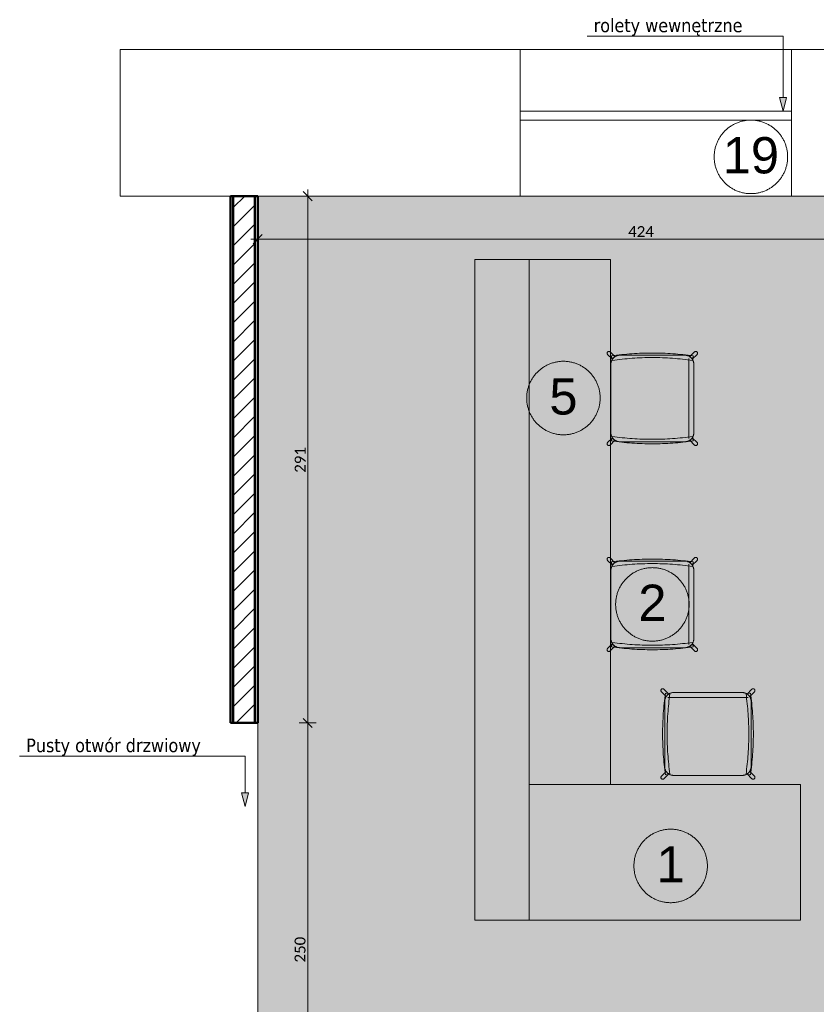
# Model space of a CAD drawing. Extents: x -7955 to 2900, y -3385 to 4160.
# Tile 8 of 30: x -7955 to -7075, y 2784 to 3872. Entities that reach past the tile are written whole.
import ezdxf
from ezdxf.xclip import XClip

# ---------------------------------------------------------------- set-up
doc = ezdxf.new("R2010")
doc.units = 0
doc.header["$MEASUREMENT"] = 0
doc.header["$XCLIPFRAME"] = 0
for name, color, linetype in [('110-Z Strefy', 7, 'Continuous'), ('210-A Strefy', 7, 'Continuous'), ('230-A Ściany działowe', 7, 'Continuous'), ('820-G Rysunki Obrazki', 7, 'Continuous'), ('830-G Teksty Etykiety', 7, 'Continuous')]:
    doc.layers.add(name, color=color, linetype=linetype)
doc.layers.add('210-A Strefy_Nr_pióra__64', color=7, linetype='Continuous', lineweight=5, true_color=0x9f9f9f)
doc.layers.add('tekst_Nr_pióra__84', color=7, linetype='Continuous', lineweight=5, true_color=0xa5a5a5)
for name, color, linetype, lineweight in [('230-A Ściany działowe_Nr_pióra__1', 7, 'Continuous', 50), ('320-W Umeblowanie_Nr_pióra__23', 7, 'Continuous', 13), ('499-K Wymiary i opisy_Nr_pióra__65', 7, 'Continuous', 5), ('830-G Teksty Etykiety_Nr_pióra__1', 7, 'Continuous', 50), ('830-G Teksty Etykiety_Nr_pióra__41', 7, 'Continuous', 13), ('D_OPIS_Nr_pióra__23', 7, 'Continuous', 13), ('D_OPIS_Nr_pióra__41', 7, 'Continuous', 13), ('Drzwi ARCHICAD_Nr_pióra__1', 7, 'Continuous', 50)]:
    doc.layers.add(name, color=color, linetype=linetype, lineweight=lineweight)
doc.styles.add('GENERATED_STYLE_1', font='txt')
doc.styles.add('GENERATED_STYLE_2', font='txt')
doc.styles.add('GENERATED_STYLE_3', font='arial.ttf')
pattern_1 = [(0, (-7692.221, 2461.101), (0, 17.3205), [0, -10]), (0, (-7687.221, 2469.761), (0, 17.3205), [0, -10])]

# ---------------------------------------------------------------- blocks, each defined once
blk = doc.blocks.new('Rysunek_3_3', base_point=(-7692.2, 2461.1))
at = {"layer": '110-Z Strefy', "linetype": 'Continuous', "lineweight": 0, "ltscale": 0.1, "true_color": 0xffffff}
blk.add_hatch(color=7, dxfattribs=at).paths.add_polyline_path([(-7452.2, 2877.1), (-7302.2, 2877.1), (-7092.2, 2877.1), (-7092.2, 3027.1), (-7302.2, 3027.1), (-7302.2, 3607.1), (-7452.2, 3607.1)])
at = {"layer": '210-A Strefy', "linetype": 'Continuous', "lineweight": 0, "ltscale": 0.1, "true_color": 0x262626}
blk.add_hatch(color=250, dxfattribs=at).paths.add_polyline_path([(-7692.2, 3677.1), (-7692.2, 2455.1), (-6844.2, 2455.1), (-6844.2, 2843.1), (-6844.2, 3677.1)])
at = {"layer": '230-A Ściany działowe', "linetype": 'Continuous', "lineweight": 0, "ltscale": 0.1, "true_color": 0x000000}
h = blk.add_hatch(dxfattribs=at)
h.set_pattern_fill('Tynk_0003', color=18, style=0, pattern_type=2)
h.set_pattern_definition(pattern_1)
h.paths.add_polyline_path([(-7722.2, 3677.1), (-7722.2, 3095.1), (-7719.2, 3095.1), (-7719.2, 3677.1)])
h = blk.add_hatch(dxfattribs=at)
h.set_pattern_fill('Bloczki_ceramiczne_0003', color=18, style=0, pattern_type=2)
h.set_pattern_definition([(45, (-7692.221, 2461.101), (-10.6066, 10.6066), [])])
h.paths.add_polyline_path([(-7695.2, 3677.1), (-7719.2, 3677.1), (-7719.2, 3095.1), (-7695.2, 3095.1)])
h = blk.add_hatch(dxfattribs=at)
h.set_pattern_fill('Tynk_0003', color=18, style=0, pattern_type=2)
h.set_pattern_definition(pattern_1)
h.paths.add_polyline_path([(-7695.2, 3677.1), (-7695.2, 3095.1), (-7692.2, 3095.1), (-7692.2, 3677.1)])
at = {"layer": '830-G Teksty Etykiety', "linetype": 'Continuous', "lineweight": 0, "ltscale": 0.1, "true_color": 0x000000}
for points in [[(-7111.6, 3771.1), (-7107.6, 3786), (-7115.6, 3786)], [(-7706.2, 3002.8), (-7702.2, 3017.8), (-7710.2, 3017.8)]]:
    blk.add_hatch(color=18, dxfattribs=at).paths.add_polyline_path(points)
at = {"layer": '210-A Strefy_Nr_pióra__64', "color": 253, "linetype": 'Continuous', "lineweight": 5, "ltscale": 0.1, "true_color": 0x9f9f9f}
for p, q in [((-7692.2, 2455.1), (-7692.2, 3677.1)), ((-7692.2, 3677.1), (-6844.2, 3677.1))]:
    blk.add_line(p, q, dxfattribs=at)
at = {"layer": '230-A Ściany działowe_Nr_pióra__1', "color": 7, "linetype": 'Continuous', "lineweight": 50, "ltscale": 0.1}
for p, q in [((-7719.2, 3677.1), (-7719.2, 3095.1)), ((-7695.2, 3095.1), (-7695.2, 3677.1)), ((-7722.2, 3095.1), (-7719.2, 3095.1)), ((-7719.2, 3095.1), (-7695.2, 3095.1)), ((-7695.2, 3095.1), (-7692.2, 3095.1))]:
    blk.add_line(p, q, dxfattribs=at)
at = {"layer": '230-A Ściany działowe_Nr_pióra__1', "color": 7, "linetype": 'Continuous', "lineweight": 50, "ltscale": 0.1, "flags": 128}
for points in [[(-7722.2, 3677.1), (-7722.2, 3095.1)], [(-7722.2, 3677.1), (-7719.2, 3677.1)], [(-7719.2, 3677.1), (-7695.2, 3677.1)], [(-7695.2, 3677.1), (-7692.2, 3677.1)], [(-7692.2, 3095.1), (-7692.2, 3677.1)]]:
    blk.add_lwpolyline(points, dxfattribs=at)
at = {"layer": '320-W Umeblowanie_Nr_pióra__23', "color": 7, "linetype": 'Continuous', "lineweight": 13, "ltscale": 0.1}
for p, q in [((-7297.4, 3499.8), (-7302.6, 3505.1)), ((-7214.7, 3499.8), (-7209.5, 3505.1)), ((-7305.5, 3502.2), (-7300.2, 3497)), ((-7300.4, 3495.7), (-7301.1, 3500.6)), ((-7220.2, 3501.4), (-7291.8, 3501.4)), ((-7215.7, 3497.9), (-7215.7, 3409.3)), ((-7206.6, 3502.2), (-7211.9, 3497)), ((-7211.7, 3495.7), (-7211, 3500.6)), ((-7301.8, 3491.4), (-7301.8, 3415.8)), ((-7210.2, 3415.8), (-7210.2, 3491.4)), ((-7300.2, 3410.3), (-7305.5, 3405.1)), ((-7302.6, 3402.2), (-7297.4, 3407.5)), ((-7300.4, 3411.6), (-7301.1, 3406.7)), ((-7291.8, 3405.8), (-7220.2, 3405.8)), ((-7209.5, 3402.2), (-7214.7, 3407.5)), ((-7211.9, 3410.3), (-7206.6, 3405.1)), ((-7211.7, 3411.6), (-7211, 3406.7)), ((-7305.5, 3274.7), (-7300.2, 3269.4)), ((-7297.4, 3272.2), (-7302.6, 3277.5)), ((-7214.7, 3272.2), (-7209.5, 3277.5)), ((-7206.6, 3274.7), (-7211.9, 3269.4)), ((-7301.8, 3263.9), (-7301.8, 3188.3)), ((-7300.4, 3268.1), (-7301.1, 3273.1)), ((-7220.2, 3273.9), (-7291.8, 3273.9)), ((-7215.7, 3270.4), (-7215.7, 3181.8)), ((-7211.7, 3268.1), (-7211, 3273.1)), ((-7210.2, 3188.3), (-7210.2, 3263.9)), ((-7300.2, 3182.8), (-7305.5, 3177.5)), ((-7302.6, 3174.7), (-7297.4, 3180)), ((-7300.4, 3184.1), (-7301.1, 3179.1)), ((-7291.8, 3178.3), (-7220.2, 3178.3)), ((-7209.5, 3174.7), (-7214.7, 3180)), ((-7211.9, 3182.8), (-7206.6, 3177.5)), ((-7211.7, 3184.1), (-7211, 3179.1)), ((-7240.7, 3124.3), (-7246, 3129.6)), ((-7243.2, 3132.4), (-7237.9, 3127.1)), ((-7236.6, 3127.4), (-7241.6, 3128.1)), ((-7238.9, 3123.3), (-7150.3, 3123.3)), ((-7156.8, 3128.8), (-7232.4, 3128.8)), ((-7152.5, 3127.4), (-7147.6, 3128.1)), ((-7151.3, 3127.1), (-7146, 3132.4)), ((-7143.2, 3129.6), (-7148.4, 3124.3)), ((-7242.4, 3118.8), (-7242.4, 3047.2)), ((-7146.8, 3047.2), (-7146.8, 3118.8)), ((-7240.7, 3041.7), (-7246, 3036.4)), ((-7243.2, 3033.6), (-7237.9, 3038.8)), ((-7236.6, 3038.6), (-7241.6, 3037.9)), ((-7232.4, 3037.2), (-7156.8, 3037.2)), ((-7152.5, 3038.6), (-7147.6, 3037.9)), ((-7151.3, 3038.8), (-7146, 3033.6)), ((-7143.2, 3036.4), (-7148.4, 3041.7))]:
    blk.add_line(p, q, dxfattribs=at)
at = {"layer": '320-W Umeblowanie_Nr_pióra__23', "color": 7, "linetype": 'Continuous', "lineweight": 13, "ltscale": 0.1, "flags": 128}
for points in [[(-7452.2, 3607.1), (-7452.2, 2877.1), (-7392.2, 2877.1), (-7392.2, 3607.1)], [(-7392.2, 3607.1), (-7302.2, 3607.1), (-7302.2, 3027.1), (-7392.2, 3027.1)], [(-7392.2, 2877.1), (-7392.2, 3027.1), (-7092.2, 3027.1), (-7092.2, 2877.1)]]:
    blk.add_lwpolyline(points, close=True, dxfattribs=at)
at = {"layer": '320-W Umeblowanie_Nr_pióra__23', "color": 7, "linetype": 'Continuous', "lineweight": 13, "ltscale": 0.1}
for centre, radius, start, end in [((-7304, 3503.6), 2, 45, 225), ((-7256, 3181.2), 322.6, 81.967, 98.033), ((-7208, 3503.6), 2, 315, 135), ((-7291.8, 3491.4), 10, 90, 180), ((-7256, 3181.2), 317.6, 81.967, 98.033), ((-7291.8, 3491.4), 10, 123.463, 146.537), ((-7220.2, 3491.4), 10, 0, 90), ((-7220.2, 3491.4), 10, 33.463, 56.537), ((-7291.8, 3415.8), 10, 180, 270), ((-7220.2, 3415.8), 10, 270, 0), ((-7304, 3403.6), 2, 135, 315), ((-7256, 3726.1), 322.6, 261.967, 278.033), ((-7256, 3726.1), 317.6, 261.967, 278.033), ((-7291.8, 3415.8), 10, 213.463, 236.537), ((-7220.2, 3415.8), 10, 303.463, 326.537), ((-7208, 3403.6), 2, 225, 45), ((-7304, 3276.1), 2, 45, 225), ((-7256, 2953.6), 322.6, 81.967, 98.033), ((-7208, 3276.1), 2, 315, 135), ((-7291.8, 3263.9), 10, 90, 180), ((-7256, 2953.6), 317.6, 81.967, 98.033), ((-7291.8, 3263.9), 10, 123.463, 146.537), ((-7220.2, 3263.9), 10, 0, 90), ((-7220.2, 3263.9), 10, 33.463, 56.537), ((-7291.8, 3188.3), 10, 180, 270), ((-7220.2, 3188.3), 10, 270, 0), ((-7304, 3176.1), 2, 135, 315), ((-7256, 3498.6), 322.6, 261.967, 278.033), ((-7256, 3498.6), 317.6, 261.967, 278.033), ((-7291.8, 3188.3), 10, 213.463, 236.537), ((-7220.2, 3188.3), 10, 303.463, 326.537), ((-7208, 3176.1), 2, 225, 45), ((-7244.6, 3131), 2, 45, 225), ((-7144.6, 3131), 2, 315, 135), ((-6922.1, 3083), 322.6, 171.967, 188.033), ((-7232.4, 3118.8), 10, 90, 180), ((-7232.4, 3118.8), 10, 123.463, 146.537), ((-6922.1, 3083), 317.6, 171.967, 188.033), ((-7156.8, 3118.8), 10, 0, 90), ((-7467, 3083), 317.6, 351.967, 8.033), ((-7156.8, 3118.8), 10, 33.463, 56.537), ((-7467, 3083), 322.6, 351.967, 8.033), ((-7232.4, 3047.2), 10, 180, 270), ((-7156.8, 3047.2), 10, 270, 0), ((-7244.6, 3035), 2, 135, 315), ((-7232.4, 3047.2), 10, 213.463, 236.537), ((-7156.8, 3047.2), 10, 303.463, 326.537), ((-7144.6, 3035), 2, 225, 45)]:
    blk.add_arc(centre, radius, start, end, dxfattribs=at)
at = {"layer": '499-K Wymiary i opisy_Nr_pióra__65', "color": 7, "linetype": 'Continuous', "lineweight": 5, "ltscale": 0.1}
for p, q in [((-7627.6, 3677.1), (-7646.3, 3677.1)), ((-7631.9, 3672.1), (-7641.9, 3682.1)), ((-7636.9, 3677.1), (-7636.9, 3684.6)), ((-7636.9, 3095.1), (-7636.9, 3677.1)), ((-7687.2, 3634.6), (-7697.2, 3624.6)), ((-7692.2, 3620.2), (-7692.2, 3639)), ((-7699.7, 3629.6), (-7692.2, 3629.6)), ((-7692.2, 3629.6), (-6844.2, 3629.6)), ((-7641.9, 3100.1), (-7631.9, 3090.1)), ((-7627.6, 3095.1), (-7646.3, 3095.1)), ((-7636.9, 2595.1), (-7636.9, 3095.1))]:
    blk.add_line(p, q, dxfattribs=at)
at = {"layer": '830-G Teksty Etykiety_Nr_pióra__41', "color": 7, "linetype": 'Continuous', "lineweight": 13, "ltscale": 0.1}
for p, q in [((-7124.8, 3853.9), (-7328.1, 3853.9)), ((-7111.6, 3853.9), (-7124.8, 3853.9)), ((-7111.6, 3786), (-7111.6, 3853.9)), ((-7111.6, 3771.1), (-7115.6, 3786)), ((-7115.6, 3786), (-7107.6, 3786)), ((-7111.6, 3771.1), (-7107.6, 3786)), ((-7728.3, 3058.4), (-7955.3, 3058.4)), ((-7706.2, 3058.4), (-7728.3, 3058.4)), ((-7706.2, 3017.8), (-7706.2, 3058.4)), ((-7706.2, 3002.8), (-7710.2, 3017.8)), ((-7710.2, 3017.8), (-7702.2, 3017.8)), ((-7706.2, 3002.8), (-7702.2, 3017.8))]:
    blk.add_line(p, q, dxfattribs=at)
at = {"layer": 'D_OPIS_Nr_pióra__23', "color": 7, "linetype": 'Continuous', "lineweight": 13, "ltscale": 0.1}
for centre in [(-7147.1, 3720.5), (-7354.3, 3454.1), (-7256, 3226.1), (-7235.8, 2937.2)]:
    blk.add_circle(centre, 40.6, dxfattribs=at)
at = {"layer": 'Drzwi ARCHICAD_Nr_pióra__1', "color": 7, "linetype": 'Continuous', "lineweight": 50, "ltscale": 0.1}
for p, q in [((-7722.2, 3095.1), (-7719.2, 3095.1)), ((-7719.2, 3095.1), (-7695.2, 3095.1)), ((-7695.2, 3095.1), (-7692.2, 3095.1))]:
    blk.add_line(p, q, dxfattribs=at)
at = {"layer": 'tekst_Nr_pióra__84', "color": 253, "linetype": 'Continuous', "lineweight": 5, "ltscale": 0.1, "true_color": 0xa5a5a5, "flags": 128}
for points in [[(-7844.2, 3839.1), (-5462.2, 3839.1), (-5462.2, 3677.1), (-7844.2, 3677.1)], [(-7402.2, 3677.1), (-7102.2, 3677.1), (-7102.2, 3839.1), (-7402.2, 3839.1)], [(-7402.2, 3771.1), (-7102.2, 3771.1), (-7102.2, 3761.1), (-7402.2, 3761.1)]]:
    blk.add_lwpolyline(points, close=True, dxfattribs=at)
at = {"layer": '499-K Wymiary i opisy_Nr_pióra__65', "color": 7, "linetype": 'Continuous', "lineweight": 5, "insert": (-7282.8, 3632), "char_height": 12, "width": 29.184, "attachment_point": 7, "style": 'GENERATED_STYLE_1'}
blk.add_mtext('\\A1;{\\pql;\\fCalibri Light|b0|i0|c238|p34;424}', dxfattribs=at)
at = {"layer": '499-K Wymiary i opisy_Nr_pióra__65', "color": 7, "linetype": 'Continuous', "lineweight": 5, "char_height": 12, "width": 29.184, "attachment_point": 7, "rotation": 90, "style": 'GENERATED_STYLE_1'}
for s, insert in [('\\A1;{\\pql;\\fCalibri Light|b0|i0|c238|p34;291}', (-7639.3, 3371.5)), ('\\A1;{\\pql;\\fCalibri Light|b0|i0|c238|p34;250}', (-7639.3, 2830.5))]:
    blk.add_mtext(s, dxfattribs=dict(at, insert=insert))
at = {"layer": '830-G Teksty Etykiety_Nr_pióra__1', "color": 7, "linetype": 'Continuous', "lineweight": 50, "char_height": 15, "attachment_point": 7, "style": 'GENERATED_STYLE_2'}
for s, insert in [('\\A1;{\\pql;\\fTahoma|b0|i0|c238|p34;rolety wewnętrzne}', (-7320.9, 3854)), ('\\A1;{\\pql;\\fTahoma|b0|i0|c238|p34;Pusty otwór drzwiowy}', (-7948.1, 3058.6))]:
    blk.add_mtext(s, dxfattribs=dict(at, insert=insert))
at = {"layer": 'D_OPIS_Nr_pióra__41', "color": 7, "linetype": 'Continuous', "lineweight": 13, "char_height": 40, "attachment_point": 2, "style": 'GENERATED_STYLE_3'}
for s, insert in [('\\A1;{\\pqc;\\fArial|b0|i0|c238|p38;19}', (-7147.1, 3742.3)), ('\\A1;{\\pqc;\\fArial|b0|i0|c238|p38;5}', (-7354.3, 3475.9)), ('\\A1;{\\pqc;\\fArial|b0|i0|c238|p38;2}', (-7256, 3247.9)), ('\\A1;{\\pqc;\\fArial|b0|i0|c238|p38;1}', (-7235.8, 2959))]:
    blk.add_mtext(s, dxfattribs=dict(at, insert=insert))

msp = doc.modelspace()

# ---------------------------------------------------------------- block references
at = {"layer": '820-G Rysunki Obrazki', "color": 9, "linetype": 'Continuous', "lineweight": 5, "ltscale": 0.1, "true_color": 0xc2c2c2}
ref = msp.add_blockref('Rysunek_3_3', (-7692.2, 2461.1), dxfattribs=at)
XClip(ref).set_block_clipping_path([(-7979.5546049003, 787.529597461), (-5174.1326933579, 787.529597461), (-5174.1326933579, 4015.4311028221), (-7979.5546049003, 4015.4311028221), (-7979.5546049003, 3370.6642128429)])

doc.saveas('drawing.dxf')
